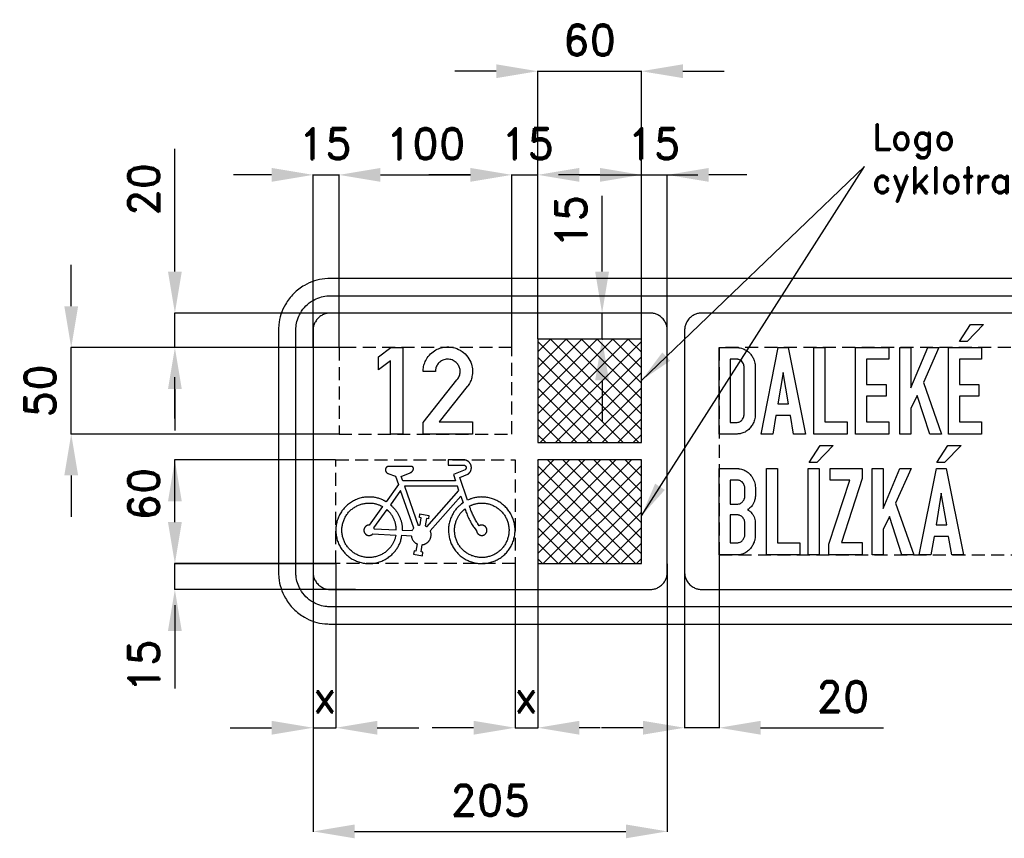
# Model space of a CAD drawing. Header units: millimetres. Extents: x 124 to 1188, y -20 to 923.
# Tile 1 of 3: x 124 to 694, y -20 to 454. Entities that reach past the tile are written whole.
import ezdxf

# ---------------------------------------------------------------- set-up
doc = ezdxf.new("R2010")
doc.units = ezdxf.units.MM
doc.header["$LTSCALE"] = 5
doc.linetypes.add('ČÁRKOVANÁX2', pattern=[1.5, 1, -0.5])
doc.layers.add('Kóty', color=2, linetype='Continuous')
doc.layers.add('Značka', color=7, linetype='Continuous')
doc.styles.get("Standard").update_dxf_attribs({"font": 'romand.shx', "height": 18})
doc.dimstyles.get("Standard").update_dxf_attribs({"dimtxt": 18, "dimasz": 24, "dimexe": 0.18, "dimexo": 0.0625, "dimgap": 9, "dimtad": 1, "dimdec": 0, "dimzin": 0, "dimdsep": 46, "dimtxsty": 'Standard', "dimcen": 0.09, "dimadec": 0, "dimazin": 0, "dimtfac": 1, "dimtdec": 0, "dimtofl": 0, "dimtmove": 0, "dimatfit": 3, "dimfxl": 1, "dimtolj": 1, "dimtzin": 0, "dimarcsym": 0})

# ---------------------------------------------------------------- blocks, each defined once
blk = doc.blocks.new('*D5')
at = {"layer": 'Defpoints', "color": 0, "transparency": 16777216}
for p in [(408.58, 364.42), (308.58, 264.49), (408.58, 264.49)]:
    blk.add_point(p, dxfattribs=at)
at = {"layer": 'Kóty', "color": 0, "lineweight": -2, "transparency": 16777216}
for p, q in [((308.58, 264.55), (308.58, 364.6)), ((332.58, 364.42), (384.58, 364.42)), ((408.58, 264.55), (408.58, 364.6))]:
    blk.add_line(p, q, dxfattribs=at)
at = {"layer": 'Kóty', "color": 0, "transparency": 16777216}
for points in [[(332.58, 368.42), (332.58, 360.42), (308.58, 364.42)], [(384.58, 368.42), (384.58, 360.42), (408.58, 364.42)]]:
    blk.add_solid(points, dxfattribs=at)
at = {"layer": 'Kóty', "color": 0, "transparency": 16777216, "insert": (358.58, 382.42), "char_height": 18, "attachment_point": 5}
blk.add_mtext('\\A1;100', dxfattribs=at)
blk = doc.blocks.new('*D6')
at = {"layer": 'Defpoints', "color": 0, "transparency": 16777216}
for p in [(483.58, 424.42), (423.58, 269.42), (483.58, 265.65)]:
    blk.add_point(p, dxfattribs=at)
at = {"layer": 'Kóty', "color": 0, "lineweight": -2, "transparency": 16777216}
for p, q in [((399.58, 424.42), (375.58, 424.42)), ((423.58, 269.49), (423.58, 424.6)), ((483.58, 265.71), (483.58, 424.6)), ((507.58, 424.42), (531.58, 424.42))]:
    blk.add_line(p, q, dxfattribs=at)
at = {"layer": 'Kóty', "color": 0, "transparency": 16777216}
for points in [[(399.58, 428.42), (399.58, 420.42), (423.58, 424.42)], [(507.58, 428.42), (507.58, 420.42), (483.58, 424.42)]]:
    blk.add_solid(points, dxfattribs=at)
at = {"layer": 'Kóty', "color": 0, "transparency": 16777216, "insert": (453.58, 442.42), "char_height": 18, "attachment_point": 5}
blk.add_mtext('\\A1;60', dxfattribs=at)
blk = doc.blocks.new('*D7')
at = {"layer": 'Defpoints', "color": 0, "transparency": 16777216}
for p in [(153.58, 264.42), (308.58, 264.42), (308.58, 214.42)]:
    blk.add_point(p, dxfattribs=at)
at = {"layer": 'Kóty', "color": 0, "lineweight": -2, "transparency": 16777216}
for p, q in [((153.58, 288.42), (153.58, 312.42)), ((308.51, 264.42), (153.4, 264.42)), ((308.51, 214.42), (153.4, 214.42)), ((153.58, 190.42), (153.58, 166.42))]:
    blk.add_line(p, q, dxfattribs=at)
at = {"layer": 'Kóty', "color": 0, "transparency": 16777216}
for points in [[(149.58, 288.42), (157.58, 288.42), (153.58, 264.42)], [(149.58, 190.42), (157.58, 190.42), (153.58, 214.42)]]:
    blk.add_solid(points, dxfattribs=at)
at = {"layer": 'Kóty', "color": 0, "transparency": 16777216, "insert": (135.58, 239.42), "char_height": 18, "attachment_point": 5, "rotation": 90}
blk.add_mtext('\\A1;50', dxfattribs=at)
blk = doc.blocks.new('*D8')
at = {"layer": 'Defpoints', "color": 0, "transparency": 16777216}
for p in [(213.58, 284.42), (315.41, 284.42), (315.41, 264.42)]:
    blk.add_point(p, dxfattribs=at)
at = {"layer": 'Kóty', "color": 0, "lineweight": -2, "transparency": 16777216}
for p, q in [((213.58, 308.42), (213.58, 379.57)), ((315.35, 284.42), (213.4, 284.42)), ((315.35, 264.42), (213.4, 264.42)), ((213.58, 240.42), (213.58, 216.42))]:
    blk.add_line(p, q, dxfattribs=at)
at = {"layer": 'Kóty', "color": 0, "transparency": 16777216}
for points in [[(209.58, 308.42), (217.58, 308.42), (213.58, 284.42)], [(209.58, 240.42), (217.58, 240.42), (213.58, 264.42)]]:
    blk.add_solid(points, dxfattribs=at)
at = {"layer": 'Kóty', "color": 0, "transparency": 16777216, "insert": (195.58, 356), "char_height": 18, "attachment_point": 5, "rotation": 90}
blk.add_mtext('\\A1;20', dxfattribs=at)
blk = doc.blocks.new('*D9')
at = {"layer": 'Defpoints', "color": 0, "transparency": 16777216}
for p in [(293.58, 139.36), (498.58, 139.36), (498.58, -15.58)]:
    blk.add_point(p, dxfattribs=at)
at = {"layer": 'Kóty', "color": 0, "lineweight": -2, "transparency": 16777216}
for p, q in [((293.58, 139.3), (293.58, -15.76)), ((498.58, 139.3), (498.58, -15.76)), ((317.58, -15.58), (474.58, -15.58))]:
    blk.add_line(p, q, dxfattribs=at)
at = {"layer": 'Kóty', "color": 0, "transparency": 16777216}
for points in [[(317.58, -11.58), (317.58, -19.58), (293.58, -15.58)], [(474.58, -11.58), (474.58, -19.58), (498.58, -15.58)]]:
    blk.add_solid(points, dxfattribs=at)
at = {"layer": 'Kóty', "color": 0, "transparency": 16777216, "insert": (396.08, 2.42), "char_height": 18, "attachment_point": 5}
blk.add_mtext('\\A1;205', dxfattribs=at)

msp = doc.modelspace()

# ---------------------------------------------------------------- hatches: boundary and pattern name
at = {"layer": 'Značka'}
h = msp.add_hatch(dxfattribs=at)
h.set_pattern_fill('ANSI37', color=2, scale=2)
h.paths.add_polyline_path([(483.58, 269.42), (423.58, 269.42), (423.58, 209.42), (483.58, 209.42)])
h = msp.add_hatch(dxfattribs=at)
h.set_pattern_fill('ANSI37', color=2, scale=2)
h.paths.add_polyline_path([(483.58, 199.42), (423.58, 199.42), (423.58, 139.42), (483.58, 139.42)])

# ---------------------------------------------------------------- linework, layer by layer
at = {"layer": 'Kóty'}
for p, q in [((269.58, 364.42), (247.6, 364.42)), ((293.58, 264.49), (293.58, 364.6)), ((308.58, 264.49), (308.58, 364.6)), ((332.58, 364.42), (356.58, 364.42)), ((384.58, 364.42), (360.58, 364.42)), ((408.58, 264.61), (408.58, 364.6)), ((423.58, 269.49), (423.58, 364.6)), ((459.58, 364.42), (435.58, 364.42)), ((447.58, 364.42), (516.15, 364.42)), ((483.58, 269.49), (483.58, 364.6)), ((498.58, 266.11), (498.58, 364.6)), ((544.56, 364.42), (522.58, 364.42)), ((460.82, 308.42), (460.82, 352.21)), ((460.89, 284.42), (461, 284.42)), ((460.89, 269.42), (461, 269.42)), ((213.58, 223.42), (213.58, 247.42)), ((460.82, 245.42), (460.82, 221.42)), ((306.63, 199.42), (213.4, 199.42)), ((213.58, 163.42), (213.58, 199.42)), ((508.58, 147.4), (508.58, 44.24)), ((528.58, 144.36), (528.58, 44.24)), ((308.77, 139.42), (213.4, 139.42)), ((306.63, 139.36), (213.4, 139.36)), ((293.58, 139.36), (293.58, 44.24)), ((306.7, 139.36), (306.7, 44.24)), ((410.46, 139.36), (410.46, 44.24)), ((423.58, 139.36), (423.58, 44.24)), ((318.03, 124.42), (213.4, 124.42)), ((213.58, 115.36), (213.58, 91.36)), ((213.58, 100.42), (213.58, 67.13)), ((245.58, 44.42), (269.58, 44.42)), ((330.7, 44.42), (354.7, 44.42)), ((386.46, 44.42), (362.46, 44.42)), ((459.65, 44.42), (447.58, 44.42)), ((484.58, 44.42), (460.58, 44.42)), ((552.58, 44.42), (623.72, 44.42))]:
    msp.add_line(p, q, dxfattribs=at)
for points in [[(423.58, 424.42), (483.58, 424.42)], [(483.58, 167.01), (612.61, 369.26), (483.58, 245.41)], [(293.58, 364.42), (308.58, 364.42)], [(408.58, 364.42), (423.58, 364.42)], [(213.58, 264.42), (213.58, 284.42)], [(460.82, 269.42), (460.82, 284.42)], [(153.58, 214.42), (153.58, 264.42)], [(213.58, 124.42), (213.58, 139.42)], [(293.58, 44.42), (306.7, 44.42)], [(410.46, 44.42), (423.58, 44.42)], [(528.58, 44.42), (508.58, 44.42)]]:
    msp.add_lwpolyline(points, dxfattribs=at)
for points in [[(269.58, 368.42), (269.58, 360.42), (293.58, 364.42)], [(332.58, 368.42), (332.58, 360.42), (308.58, 364.42)], [(384.58, 368.42), (384.58, 360.42), (408.58, 364.42)], [(447.58, 368.42), (447.58, 360.42), (423.58, 364.42)], [(459.58, 368.42), (459.58, 360.42), (483.58, 364.42)], [(522.58, 368.42), (522.58, 360.42), (498.58, 364.42)], [(456.82, 308.42), (464.82, 308.42), (460.82, 284.42)], [(456.82, 245.42), (464.82, 245.42), (460.82, 269.42)], [(495.7, 261.66), (500.31, 256.85), (483.58, 245.41)], [(209.58, 175.42), (217.58, 175.42), (213.58, 199.42)], [(491.52, 185.67), (497.14, 182.08), (483.58, 167.01)], [(209.58, 163.42), (217.58, 163.42), (213.58, 139.42)], [(209.58, 100.42), (217.58, 100.42), (213.58, 124.42)], [(269.58, 48.42), (269.58, 40.42), (293.58, 44.42)], [(330.7, 48.42), (330.7, 40.42), (306.7, 44.42)], [(386.46, 48.42), (386.46, 40.42), (410.46, 44.42)], [(447.58, 48.42), (447.58, 40.42), (423.58, 44.42)], [(484.58, 48.42), (484.58, 40.42), (508.58, 44.42)], [(552.58, 48.42), (552.58, 40.42), (528.58, 44.42)]]:
    msp.add_solid(points, dxfattribs=at)
at = {"layer": 'Značka', "color": 3}
for points in [[(964.51, 304.42), (303.58, 304.42), (302.01, 304.36), (300.44, 304.26, 0.055713), (294.31, 303, 0.056164), (288.58, 300.41, 0.06969), (282.33, 295.68, 0.068357), (277.6, 289.42, 0.056429), (274.96, 283.69, 0.061122), (273.74, 277.56, 0.012202), (273.63, 275.99, 0.004069), (273.58, 274.42), (273.58, 134.42, 0.003577), (273.64, 132.86, 0.010727), (273.74, 131.29, 0.055715), (275, 125.16, 0.056166), (277.6, 119.42, 0.06969), (282.32, 113.18, 0.068355), (288.58, 108.44, 0.056428), (294.31, 105.81, 0.061122), (300.44, 104.59, 0.012202), (302.01, 104.48, 0.004069), (303.58, 104.42), (964.51, 104.42, 0.002012)], [(970.55, 114.42), (303.58, 114.42, -0.003576), (302.53, 114.46, -0.010727), (301.49, 114.53, -0.055715), (297.4, 115.37, -0.056166), (293.58, 117.1, -0.06969), (289.41, 120.25, -0.068355), (286.26, 124.42, -0.056428), (284.5, 128.25, -0.061122), (283.69, 132.33, -0.012201), (283.61, 133.38, -0.004068), (283.58, 134.42), (283.58, 274.42, -0.003575), (283.62, 275.47, -0.010726), (283.69, 276.52, -0.055715), (284.53, 280.6, -0.056166), (286.26, 284.42, -0.069691), (289.41, 288.59, -0.068357), (293.58, 291.75, -0.056428), (297.4, 293.5, -0.061118), (301.49, 294.31), (302.53, 294.39), (303.58, 294.42), (970.55, 294.42)], [(303.58, 124.42), (488.58, 124.42, 0.003576), (489.1, 124.44, 0.010723), (489.62, 124.48, 0.055714), (491.67, 124.9, 0.056168), (493.58, 125.76, 0.069695), (495.66, 127.34, 0.068359), (497.24, 129.42, 0.056428), (498.11, 131.34, 0.061122), (498.52, 133.38), (498.56, 133.9), (498.58, 134.42), (498.58, 274.42), (498.56, 274.95), (498.52, 275.47, 0.055712), (498.1, 277.51, 0.056165), (497.24, 279.42, 0.069698), (495.66, 281.51, 0.068362), (493.58, 283.08, 0.056432), (491.67, 283.96, 0.061123), (489.62, 284.37, 0.012223), (489.1, 284.41), (488.58, 284.42), (303.58, 284.42), (303.05, 284.4), (302.53, 284.37, 0.055712), (300.49, 283.95, 0.056162), (298.58, 283.08, 0.069684), (296.5, 281.51, 0.068359), (294.92, 279.42, 0.056426), (294.04, 277.51, 0.061123), (293.63, 275.47, 0.012198), (293.6, 274.95, 0.004072), (293.58, 274.42), (293.58, 134.42), (293.6, 133.9, 0.010724), (293.63, 133.38, 0.055714), (294.05, 131.34, 0.056165), (294.92, 129.42, 0.06969), (296.49, 127.34, 0.068356), (298.58, 125.76, 0.056428), (300.49, 124.89, 0.061122), (302.53, 124.48, 0.012199), (303.05, 124.44), (303.58, 124.42)], [(985.58, 284.42), (518.58, 284.42), (518.05, 284.4, 0.010738), (517.53, 284.37, 0.055712), (515.49, 283.95, 0.056162), (513.58, 283.08, 0.069682), (511.5, 281.51, 0.068358), (509.92, 279.42, 0.056419), (509.04, 277.51, 0.06113), (508.63, 275.47), (508.6, 274.95), (508.58, 274.42), (508.58, 134.42), (508.6, 133.9), (508.63, 133.38, 0.05572), (509.05, 131.34, 0.056169), (509.92, 129.42, 0.069694), (511.49, 127.34, 0.068356), (513.58, 125.76, 0.056428), (515.49, 124.89, 0.061123), (517.53, 124.48, 0.012202), (518.05, 124.44), (518.58, 124.42)], [(357.25, 214.42), (357.25, 221.11), (376.81, 245.72), (377.09, 246.08, 0.012146), (377.37, 246.46, 0.082992), (378.43, 248.68, 0.094405), (378.66, 251.13, 0.092133), (378.14, 253.35, 0.084035), (376.88, 255.28, 0.098133), (374.67, 257, 0.106056), (371.98, 257.72, 0.10617), (369.25, 257.38, 0.09995), (366.85, 255.97, 0.083719), (365.35, 254.23, 0.09165), (364.55, 252.14, 0.026135), (364.43, 251.37, 0.008672), (364.36, 250.59), (357.25, 250.59, -0.003383), (357.27, 251.26, -0.010138), (357.3, 251.93, -0.059421), (357.89, 254.94, -0.058237), (359.18, 257.74, -0.072154), (361.55, 260.82, -0.072223), (364.7, 263.09, -0.06148), (367.72, 264.33, -0.05994), (370.95, 264.81, -0.083065), (375.57, 264.27, -0.087045), (379.76, 262.23, -0.087767), (383.12, 259, -0.087797), (385.18, 254.83, -0.068483), (385.81, 251.27, -0.062419), (385.51, 247.66, -0.050687), (384.72, 244.98, -0.06184), (383.38, 242.56, -0.008358), (383.11, 242.19), (382.84, 241.84), (366.59, 221.56), (385.79, 221.56), (385.79, 214.42), (357.25, 214.42)], [(528.58, 214.42), (528.58, 264.43), (539.44, 264.43), (539.72, 264.41), (540, 264.38, -0.045293), (541.61, 264.06, -0.04229), (543.14, 263.47, -0.055143), (545.05, 262.32, -0.055271), (546.65, 260.78, -0.052397), (547.92, 259, -0.04754), (548.8, 257, -0.032658), (549.22, 255.53, -0.034158), (549.44, 254.02), (549.45, 253.87), (549.46, 253.72), (549.46, 225.47), (549.45, 225.25), (549.44, 225.03, -0.033009), (549.24, 223.48, -0.034768), (548.82, 221.97, -0.058114), (547.75, 219.64, -0.058264), (546.16, 217.61, -0.063548), (544.12, 215.91, -0.075741), (541.72, 214.85, -0.030081), (540.7, 214.6, -0.02348), (539.66, 214.47, -0.004921), (539.33, 214.45), (538.99, 214.42), (528.58, 214.42)], [(535.02, 257.75), (535.02, 221.09), (538.74, 221.09), (538.87, 221.1, 0.00363), (539.01, 221.12, 0.046709), (540.03, 221.37, 0.070758), (540.97, 221.84, 0.08119), (541.83, 222.63, 0.056747), (542.46, 223.64, 0.043974), (542.82, 224.53, 0.054773), (543, 225.47), (543.01, 225.63), (543.02, 225.79), (543.02, 253.12), (543.02, 253.35), (543.01, 253.57, 0.069187), (542.79, 254.63, 0.058777), (542.31, 255.62, 0.073236), (541.43, 256.69, 0.089209), (540.27, 257.42, 0.043503), (539.68, 257.62, 0.041094), (539.07, 257.73), (538.92, 257.74), (538.77, 257.75), (535.02, 257.75)], [(337.09, 195.67), (337, 195.65), (336.9, 195.63), (336.88, 195.62), (336.87, 195.62), (336.79, 195.6), (336.72, 195.57), (336.63, 195.54), (336.55, 195.5), (336.46, 195.45), (336.38, 195.41), (336.3, 195.35), (336.22, 195.3), (336.13, 195.22), (336.04, 195.14, 0.018079), (335.95, 195.06, 0.016119), (335.88, 194.97, 0.015938), (335.8, 194.87, 0.017534), (335.74, 194.78, 0.016206), (335.68, 194.67, 0.011875), (335.62, 194.57, 0.011956), (335.57, 194.46, 0.016426), (335.53, 194.35, 0.017808), (335.49, 194.23, 0.016259), (335.46, 194.12, 0.016391), (335.44, 194, 0.018496), (335.43, 193.88, 0.017828), (335.42, 193.76), (335.42, 193.64, 0.019283), (335.43, 193.48, 0.023433), (335.46, 193.32, 0.023927), (335.5, 193.16), (335.55, 193.01), (335.62, 192.86), (335.7, 192.71), (335.78, 192.57), (335.88, 192.44), (335.96, 192.34), (336.05, 192.24), (336.14, 192.14), (336.24, 192.05), (336.34, 191.97), (336.44, 191.9), (336.53, 191.84), (336.62, 191.8), (336.65, 191.78), (336.67, 191.77), (336.79, 191.72), (336.91, 191.67), (341.33, 189.98), (343, 185.19), (335.83, 175.25), (335.78, 175.27), (335.73, 175.3), (335.54, 175.4), (335.35, 175.51), (335.11, 175.64), (334.87, 175.76), (334.63, 175.89), (334.38, 176.01), (334.14, 176.13), (333.89, 176.25, 0.01552), (332.9, 176.68, 0.016414), (331.87, 177.05, 0.01637), (330.83, 177.36, 0.01534), (329.77, 177.61, 0.015684), (328.69, 177.79, 0.017258), (327.61, 177.91, 0.015817), (326.51, 177.96, 0.011285), (325.42, 177.94, 0.01408), (324.06, 177.87, 0.019839), (322.7, 177.71, 0.021514), (321.37, 177.44, 0.019164), (320.06, 177.06, 0.019074), (318.77, 176.6, 0.021246), (317.53, 176.03, 0.019735), (316.34, 175.38, 0.01446), (315.19, 174.64, 0.01444), (314.08, 173.85, 0.01967), (313.03, 172.98, 0.021212), (312.04, 172.04, 0.019127), (311.14, 171.01, 0.019033), (310.3, 169.93, 0.020933), (309.56, 168.79, 0.019568), (308.9, 167.6, 0.014884), (308.33, 166.36, 0.014874), (307.82, 165.1, 0.01952), (307.4, 163.8, 0.020882), (307.08, 162.47, 0.019031), (306.86, 161.13, 0.019026), (306.74, 159.77, 0.020853), (306.72, 158.41, 0.019543), (306.8, 157.05, 0.015036), (306.98, 155.69, 0.015038), (307.23, 154.35, 0.019551), (307.57, 153.03, 0.020847), (308.01, 151.74, 0.018981), (308.55, 150.49, 0.018977), (309.18, 149.28, 0.020829), (309.89, 148.12, 0.019543), (310.69, 147.02, 0.015049), (311.57, 145.97, 0.015048), (312.5, 144.97, 0.019541), (313.5, 144.04, 0.020847), (314.56, 143.19, 0.019027), (315.68, 142.42, 0.019035), (316.86, 141.73, 0.020854), (318.09, 141.14, 0.019538), (319.36, 140.64, 0.015031), (320.66, 140.23, 0.015027), (321.98, 139.88, 0.019528), (323.32, 139.63, 0.020833), (324.67, 139.48, 0.01901), (326.04, 139.44, 0.019014), (327.4, 139.49, 0.020883), (328.75, 139.65, 0.019608), (330.09, 139.91, 0.015121), (331.41, 140.26, 0.015112), (332.71, 140.68, 0.019597), (333.97, 141.18, 0.020837), (335.19, 141.78, 0.018886), (336.36, 142.48, 0.018858), (337.49, 143.25, 0.020666), (338.54, 144.11, 0.019124), (339.54, 145.05, 0.014174), (340.47, 146.05, 0.011497), (341.18, 146.89, 0.015639), (341.84, 147.76, 0.017072), (342.45, 148.67, 0.01586), (343, 149.62, 0.016323), (343.49, 150.59, 0.018793), (343.91, 151.59, 0.017364), (344.26, 152.62, 0.012033), (344.55, 153.67), (344.61, 153.93), (344.68, 154.2), (344.73, 154.41), (344.77, 154.62), (344.78, 154.67), (344.79, 154.73), (345, 155.8), (350.41, 155.53), (350.45, 155.23), (350.5, 154.93), (350.51, 154.87), (350.53, 154.81), (350.58, 154.58), (350.65, 154.34), (350.74, 154.06), (350.86, 153.78), (350.99, 153.5), (351.13, 153.24), (351.29, 152.98), (351.46, 152.73), (351.64, 152.48), (351.83, 152.25), (352.04, 152.02), (352.26, 151.81), (352.49, 151.61), (352.73, 151.43), (352.92, 151.29), (353.13, 151.17), (353.18, 151.14), (353.24, 151.11), (353.5, 150.97), (353.77, 150.83), (353.09, 146.61), (351.98, 146.79), (351.67, 144.82), (356.85, 143.99), (357.17, 145.96), (356.06, 146.14), (356.73, 150.36), (357, 150.39), (357.27, 150.44), (357.32, 150.45), (357.38, 150.46, 0.010787), (357.59, 150.51, 0.010844), (357.8, 150.57, 0.013348), (358.05, 150.65, 0.012856), (358.31, 150.75, 0.013271), (358.56, 150.85, 0.014415), (358.8, 150.98, 0.013117), (359.04, 151.11, 0.009357), (359.27, 151.25, 0.011725), (359.55, 151.45, 0.016496), (359.82, 151.65, 0.01793), (360.07, 151.87, 0.016034), (360.31, 152.11, 0.015971), (360.54, 152.37, 0.017823), (360.75, 152.64, 0.016523), (360.94, 152.92, 0.012014), (361.11, 153.21), (361.28, 153.5, 0.016415), (361.42, 153.81, 0.017683), (361.55, 154.12, 0.015893), (361.65, 154.45, 0.015769), (361.74, 154.78, 0.017293), (361.8, 155.11), (361.85, 155.45), (361.87, 155.78), (361.88, 156.06), (361.88, 156.33), (361.87, 156.6), (361.84, 156.87), (361.79, 157.14), (361.74, 157.4), (361.68, 157.61), (361.61, 157.82), (361.59, 157.87), (361.58, 157.92), (361.48, 158.18), (361.38, 158.43), (379.07, 178.41), (380.37, 174.6), (379.51, 173.96), (379.47, 173.93), (379.42, 173.9), (379.25, 173.77), (379.08, 173.64), (378.88, 173.47), (378.67, 173.3, 0.015305), (377.87, 172.59, 0.016151), (377.11, 171.84, 0.016096), (376.4, 171.04, 0.015105), (375.74, 170.2, 0.015439), (375.12, 169.32, 0.016972), (374.56, 168.4, 0.015526), (374.05, 167.45, 0.011073), (373.6, 166.48, 0.013824), (373.09, 165.24, 0.01951), (372.66, 163.97, 0.021149), (372.33, 162.67, 0.018814), (372.1, 161.35, 0.01873), (371.96, 160.01, 0.02088), (371.92, 158.68, 0.019409), (371.99, 157.34, 0.014238), (372.15, 156, 0.014219), (372.37, 154.68, 0.019348), (372.68, 153.38, 0.020847), (373.08, 152.1, 0.018778), (373.58, 150.86, 0.018686), (374.17, 149.65, 0.020577), (374.85, 148.5, 0.01925), (375.61, 147.39, 0.014657), (376.45, 146.34, 0.014638), (377.33, 145.34, 0.019186), (378.29, 144.4, 0.020523), (379.3, 143.53, 0.018697), (380.39, 142.74, 0.018688), (381.52, 142.02, 0.020505), (382.71, 141.4, 0.01922), (383.94, 140.87, 0.01476), (385.2, 140.42, 0.014758), (386.49, 140.03, 0.019212), (387.79, 139.73, 0.020505), (389.12, 139.53, 0.018694), (390.45, 139.44, 0.018695), (391.8, 139.43, 0.020496), (393.13, 139.53, 0.019206), (394.46, 139.72, 0.014772), (395.77, 140.01, 0.014773), (397.06, 140.36, 0.019206), (398.33, 140.8, 0.020495), (399.56, 141.33, 0.018695), (400.74, 141.96, 0.018693), (401.89, 142.66, 0.020496), (402.97, 143.45, 0.019211), (403.99, 144.31, 0.014796), (404.95, 145.25, 0.014791), (405.87, 146.23, 0.0192), (406.71, 147.27, 0.020491), (407.47, 148.37, 0.018672), (408.15, 149.53, 0.018682), (408.75, 150.73, 0.020493), (409.25, 151.97, 0.019206), (409.66, 153.25, 0.014791), (409.98, 154.55, 0.014799), (410.24, 155.86, 0.019224), (410.4, 157.19, 0.020484), (410.47, 158.53, 0.018674), (410.43, 159.87, 0.018692), (410.31, 161.21, 0.02049), (410.08, 162.53, 0.01921), (409.75, 163.83, 0.014792), (409.34, 165.1, 0.014786), (408.86, 166.36, 0.019208), (408.3, 167.57, 0.020493), (407.65, 168.74, 0.018705), (406.91, 169.86, 0.018716), (406.09, 170.93, 0.020527), (405.2, 171.93, 0.019268), (404.24, 172.86, 0.014867), (403.21, 173.72, 0.014844), (402.15, 174.53, 0.019259), (401.03, 175.26, 0.020477), (399.86, 175.91, 0.018558), (398.64, 176.47, 0.018515), (397.38, 176.95, 0.020296), (396.1, 177.32, 0.018806), (394.79, 177.61, 0.013978), (393.46, 177.8, 0.011322), (392.39, 177.92, 0.015371), (391.31, 177.97, 0.016775), (390.23, 177.96, 0.015568), (389.16, 177.88, 0.016002), (388.1, 177.74, 0.018406), (387.05, 177.53, 0.017093), (386.02, 177.25, 0.01208), (385.01, 176.91, 0.002706), (384.76, 176.82, 0.003255), (384.5, 176.73, 0.002851), (384.31, 176.65, 0.003049), (384.11, 176.57), (384.06, 176.55), (384.01, 176.53), (383.02, 176.11), (378.53, 189.29), (383.06, 191.15), (383.24, 191.27), (383.42, 191.4), (383.46, 191.43), (383.49, 191.45, 0.011212), (383.63, 191.56, 0.011229), (383.76, 191.68, 0.013864), (383.92, 191.84, 0.013402), (384.07, 192, 0.0138), (384.21, 192.17, 0.014978), (384.34, 192.35, 0.013617), (384.46, 192.53), (384.58, 192.72, 0.012161), (384.71, 192.97, 0.017151), (384.83, 193.22, 0.018676), (384.93, 193.47, 0.016703), (385.01, 193.74, 0.016632), (385.08, 194.01, 0.018454), (385.13, 194.28, 0.017086), (385.16, 194.55), (385.17, 194.83), (385.17, 195.11, 0.017023), (385.16, 195.38, 0.018414), (385.12, 195.66, 0.016658), (385.07, 195.93), (385, 196.2, 0.018277), (384.92, 196.46, 0.016995), (384.82, 196.72), (384.7, 196.97), (384.57, 197.21, 0.0169), (384.43, 197.45, 0.018149), (384.27, 197.67, 0.016472), (384.09, 197.89, 0.016417), (383.91, 198.09, 0.017891), (383.71, 198.29, 0.016554), (383.5, 198.46), (383.27, 198.63), (383.09, 198.76), (382.9, 198.87), (382.71, 198.98), (382.51, 199.08), (382.3, 199.16, 0.016302), (382.1, 199.24, 0.015127), (381.88, 199.3), (381.67, 199.35), (381.62, 199.36), (381.56, 199.37), (381.52, 199.38), (381.48, 199.39), (381.46, 199.39), (381.45, 199.39), (381.23, 199.42), (371.71, 199.42), (371.71, 196.43), (380.81, 196.43), (380.89, 196.42), (380.96, 196.41), (380.97, 196.4), (380.98, 196.4), (381.04, 196.39), (381.1, 196.37), (381.16, 196.35), (381.23, 196.32), (381.3, 196.3), (381.36, 196.26), (381.42, 196.23), (381.48, 196.19), (381.56, 196.14), (381.63, 196.08), (381.69, 196.02), (381.76, 195.96), (381.82, 195.89), (381.87, 195.82), (381.92, 195.75), (381.96, 195.67), (382, 195.59), (382.04, 195.51), (382.07, 195.42), (382.1, 195.34), (382.12, 195.25), (382.13, 195.16), (382.14, 195.07), (382.14, 194.98), (382.14, 194.89), (382.14, 194.8), (382.13, 194.72), (382.11, 194.63), (382.09, 194.54), (382.06, 194.46), (382.02, 194.37), (381.99, 194.29), (381.95, 194.23), (381.92, 194.17), (381.88, 194.11), (381.83, 194.05), (381.79, 193.99), (381.74, 193.94), (381.7, 193.9), (381.66, 193.86), (381.65, 193.85), (381.63, 193.84), (381.58, 193.8), (381.52, 193.76), (374.78, 191), (376.04, 187.31), (345.44, 187.31), (344.55, 189.85), (349.85, 192.05), (349.97, 192.1), (350.09, 192.16), (350.12, 192.17), (350.14, 192.19), (350.24, 192.24), (350.33, 192.3, 0.012641), (350.44, 192.37, 0.011653), (350.55, 192.45, 0.011544), (350.66, 192.54, 0.012049), (350.76, 192.63, 0.010547), (350.86, 192.73, 0.007195), (350.96, 192.82, 0.009401), (351.07, 192.95, 0.014556), (351.18, 193.08, 0.017064), (351.28, 193.22, 0.016932), (351.37, 193.37, 0.018823), (351.46, 193.52, 0.023077), (351.53, 193.67, 0.021866), (351.58, 193.84, 0.015007), (351.63, 194), (351.65, 194.09), (351.66, 194.18), (351.67, 194.28), (351.68, 194.37), (351.68, 194.46), (351.67, 194.55), (351.66, 194.64), (351.64, 194.73), (351.61, 194.82), (351.58, 194.91), (351.54, 194.99), (351.49, 195.07), (351.44, 195.15), (351.38, 195.22), (351.31, 195.29), (351.25, 195.36), (351.19, 195.41), (351.13, 195.45), (351.07, 195.49), (351, 195.53), (350.94, 195.57), (350.87, 195.59), (350.8, 195.62), (350.73, 195.64), (350.71, 195.64), (350.69, 195.65), (350.67, 195.65), (350.66, 195.66), (350.64, 195.66), (350.62, 195.66), (350.6, 195.67), (350.58, 195.67), (337.09, 195.67)], [(528.58, 144.42), (528.58, 194.42), (539.58, 194.42), (539.79, 194.4), (539.99, 194.37, -0.028604), (541.44, 194.09, -0.038185), (542.85, 193.62, -0.080202), (545.39, 192.09, -0.068251), (547.42, 189.83, -0.075643), (549.02, 186.8, -0.091089), (549.53, 183.49), (549.53, 183.37), (549.53, 183.25), (549.53, 178.3), (549.52, 178.18), (549.51, 178.06), (549.36, 177.02, -0.02689), (549.12, 175.98, -0.051159), (548.52, 174.41, -0.049761), (547.62, 172.99, -0.036395), (546.85, 172.1, -0.039693), (545.96, 171.34), (545.49, 171.01), (545.01, 170.71), (545.49, 170.39), (545.95, 170.06, -0.04321), (547.09, 169.05, -0.045918), (548.02, 167.85, -0.05003), (548.79, 166.42, -0.050285), (549.26, 164.87), (549.39, 164.16), (549.46, 163.45), (549.48, 163.28), (549.49, 163.12), (549.49, 155.6), (549.48, 155.41), (549.47, 155.23, -0.031573), (549.24, 153.47, -0.038636), (548.76, 151.76, -0.05471), (547.77, 149.64, -0.053646), (546.35, 147.77, -0.057404), (544.53, 146.17, -0.063903), (542.39, 145.04, -0.037954), (541.13, 144.65, -0.040527), (539.83, 144.46, -0.007125), (539.54, 144.44), (539.24, 144.42), (528.58, 144.42)], [(535.03, 187.67), (535.03, 173.84), (539.17, 173.84, 0.001748), (539.33, 173.85), (539.49, 173.87, 0.051444), (540.47, 174.08, 0.073481), (541.37, 174.53, 0.06834), (542.07, 175.14, 0.045366), (542.62, 175.89, 0.02965), (542.97, 176.51, 0.034435), (543.22, 177.16), (543.37, 177.7), (543.45, 178.25), (543.47, 178.38), (543.48, 178.5), (543.48, 182.97), (543.46, 183.11), (543.45, 183.25, 0.037823), (543.26, 184.29, 0.055114), (542.88, 185.27, 0.069047), (542.24, 186.24, 0.067815), (541.35, 187.01, 0.05854), (540.56, 187.44, 0.075502), (539.69, 187.65), (539.47, 187.66), (539.25, 187.67), (535.03, 187.67)], [(344.21, 181.73), (338.28, 173.52), (338.9, 172.96), (338.94, 172.93), (338.97, 172.9), (339.09, 172.79), (339.21, 172.67), (339.37, 172.53), (339.52, 172.39, -0.012195), (340.11, 171.79, -0.012794), (340.67, 171.16, -0.012674), (341.2, 170.52, -0.011827), (341.7, 169.84, -0.012016), (342.17, 169.14, -0.013153), (342.61, 168.42, -0.011818), (343.01, 167.68, -0.008003), (343.38, 166.92, -0.008089), (343.74, 166.16, -0.012056), (344.06, 165.38, -0.013615), (344.34, 164.58, -0.012843), (344.58, 163.77, -0.012686), (344.79, 162.96, -0.013303), (344.95, 162.13, -0.011302), (345.05, 161.47, -0.012111), (345.12, 160.8), (345.13, 160.63), (345.14, 160.47), (345.19, 159.63), (345.22, 158.79), (350.93, 158.5), (350.96, 158.58), (351, 158.65), (351.15, 158.94), (351.33, 159.22), (351.51, 159.49), (351.72, 159.75), (351.77, 159.81), (351.83, 159.88), (344.21, 181.73)], [(326.04, 161.7), (325.87, 161.69), (325.7, 161.68), (325.67, 161.68), (325.63, 161.68), (325.5, 161.66), (325.36, 161.63, 0.016028), (325.2, 161.6, 0.015428), (325.04, 161.55, 0.015942), (324.87, 161.49, 0.017323), (324.72, 161.42, 0.015811), (324.57, 161.34, 0.011334), (324.42, 161.26, 0.014156), (324.24, 161.14, 0.019914), (324.07, 161.01, 0.02154), (323.91, 160.87, 0.019153), (323.76, 160.72, 0.019077), (323.62, 160.56, 0.021277), (323.5, 160.38, 0.019828), (323.39, 160.2, 0.014539), (323.29, 160.01, 0.01452), (323.2, 159.82, 0.019741), (323.13, 159.62, 0.021245), (323.07, 159.41, 0.019116), (323.02, 159.21, 0.019019), (322.99, 158.99, 0.020961), (322.98, 158.78, 0.019657), (322.99, 158.57, 0.01505), (323, 158.36, 0.015041), (323.03, 158.15, 0.019566), (323.08, 157.94, 0.020904), (323.14, 157.73, 0.019065), (323.21, 157.53, 0.019052), (323.3, 157.34, 0.020967), (323.41, 157.15, 0.019601), (323.53, 156.98), (323.66, 156.81), (323.79, 156.65, 0.019539), (323.94, 156.49, 0.020969), (324.1, 156.35, 0.019191), (324.28, 156.23, 0.019212), (324.45, 156.11, 0.02098), (324.64, 156.01, 0.01963), (324.84, 155.93, 0.015099), (325.04, 155.85, 0.015102), (325.24, 155.79, 0.019616), (325.45, 155.74, 0.020894), (325.66, 155.71, 0.018943), (325.87, 155.7, 0.018885), (326.08, 155.7, 0.020666), (326.3, 155.71, 0.019171), (326.51, 155.74, 0.014341), (326.72, 155.79, 0.011568), (326.88, 155.83, 0.015552), (327.04, 155.89, 0.017139), (327.2, 155.95, 0.016356), (327.36, 156.02, 0.016212), (327.51, 156.11, 0.016959), (327.65, 156.2, 0.014362), (327.76, 156.28, 0.015425), (327.87, 156.36, 0.003013), (327.89, 156.38), (327.92, 156.41), (328.04, 156.52), (328.16, 156.64), (341.48, 155.97), (341.3, 155.11), (341.08, 154.25), (341.03, 154.08), (340.98, 153.91, -0.012781), (340.76, 153.24, -0.012832), (340.5, 152.59, -0.015821), (340.14, 151.78, -0.015282), (339.73, 151, -0.015772), (339.28, 150.24, -0.017142), (338.77, 149.51, -0.015627), (338.23, 148.81, -0.011165), (337.64, 148.14, -0.013948), (336.88, 147.34, -0.019663), (336.07, 146.59, -0.021333), (335.2, 145.91, -0.019021), (334.28, 145.29, -0.018941), (333.31, 144.74, -0.021075), (332.31, 144.27, -0.01956), (331.28, 143.88, -0.014319), (330.22, 143.55, -0.014302), (329.15, 143.28, -0.019512), (328.06, 143.09, -0.021041), (326.96, 142.97, -0.01897), (325.85, 142.94, -0.018868), (324.75, 142.99, -0.02075), (323.65, 143.12, -0.019412), (322.56, 143.34, -0.014783), (321.5, 143.63, -0.014768), (320.44, 143.97, -0.019361), (319.42, 144.38, -0.020701), (318.43, 144.87, -0.018855), (317.48, 145.44, -0.018845), (316.56, 146.07, -0.020692), (315.71, 146.76, -0.019386), (314.9, 147.52, -0.014881), (314.15, 148.33, -0.014879), (313.44, 149.18, -0.019369), (312.79, 150.08, -0.020691), (312.22, 151.02, -0.018892), (311.71, 152.01, -0.018888), (311.27, 153.03, -0.020677), (310.92, 154.07, -0.019359), (310.64, 155.14, -0.014871), (310.44, 156.23, -0.014868), (310.29, 157.33, -0.019366), (310.22, 158.43, -0.02069), (310.23, 159.54, -0.018884), (310.33, 160.64, -0.018884), (310.5, 161.73, -0.020674), (310.76, 162.81, -0.019374), (311.1, 163.86, -0.014918), (311.5, 164.89, -0.01492), (311.97, 165.9, -0.019369), (312.49, 166.87, -0.020656), (313.09, 167.8, -0.018839), (313.76, 168.68, -0.018844), (314.49, 169.51, -0.020706), (315.28, 170.29, -0.019442), (316.13, 171, -0.014998), (317.02, 171.65, -0.014981), (317.94, 172.26, -0.019436), (318.91, 172.8, -0.02066), (319.91, 173.26, -0.018716), (320.94, 173.65, -0.01869), (322, 173.97, -0.020475), (323.09, 174.2, -0.018954), (324.18, 174.36, -0.01409), (325.29, 174.44, -0.011421), (326.18, 174.47, -0.015507), (327.07, 174.45, -0.01692), (327.95, 174.37, -0.0157), (328.83, 174.24, -0.016131), (329.7, 174.06, -0.018545), (330.54, 173.82, -0.017245), (331.37, 173.53, -0.012248), (332.19, 173.18), (332.39, 173.09), (332.59, 173), (332.75, 172.92), (332.9, 172.84), (332.94, 172.82), (332.98, 172.8), (333.77, 172.4), (326.04, 161.7)], [(388.22, 158.39), (388.24, 158.22), (388.27, 158.05), (388.28, 158.02), (388.29, 157.99), (388.32, 157.86), (388.36, 157.73), (388.42, 157.57), (388.49, 157.41), (388.57, 157.26), (388.66, 157.11), (388.75, 156.97), (388.86, 156.84), (389, 156.67), (389.14, 156.52), (389.3, 156.38), (389.47, 156.25), (389.65, 156.13), (389.84, 156.03), (390.04, 155.95), (390.24, 155.87), (390.44, 155.81), (390.65, 155.76, 0.021294), (390.86, 155.73, 0.019178), (391.07, 155.71, 0.019047), (391.28, 155.71, 0.020971), (391.5, 155.73, 0.019617), (391.71, 155.76, 0.015009), (391.92, 155.8, 0.014987), (392.12, 155.86, 0.019593), (392.32, 155.93, 0.020935), (392.52, 156.02, 0.018984), (392.7, 156.12, 0.018971), (392.89, 156.23, 0.02095), (393.06, 156.36, 0.019639), (393.22, 156.5), (393.37, 156.65), (393.51, 156.81), (393.64, 156.97), (393.76, 157.15), (393.87, 157.34), (393.96, 157.53), (394.03, 157.73), (394.09, 157.93), (394.14, 158.14), (394.17, 158.35), (394.19, 158.56), (394.2, 158.78), (394.19, 158.99), (394.16, 159.2), (394.12, 159.41), (394.06, 159.61), (393.98, 159.81), (393.9, 160.01), (393.81, 160.2), (393.69, 160.38), (393.57, 160.56), (393.43, 160.72), (393.28, 160.87), (393.12, 161.01), (392.95, 161.14), (392.78, 161.26), (392.6, 161.37), (392.41, 161.46), (392.21, 161.54), (392, 161.61, 0.020714), (391.8, 161.66, 0.019171), (391.59, 161.69), (391.37, 161.71), (391.2, 161.72, 0.015525), (391.03, 161.71, 0.017126), (390.86, 161.7, 0.016346), (390.69, 161.68, 0.016213), (390.52, 161.65, 0.016957), (390.36, 161.6, 0.014406), (390.23, 161.56, 0.01541), (390.1, 161.51), (390.07, 161.49), (390.04, 161.48), (389.89, 161.41), (389.73, 161.33), (389.36, 161.85), (388.99, 162.38), (388.92, 162.48), (388.85, 162.59), (388.57, 163.01), (388.29, 163.44), (387.95, 163.99), (387.62, 164.54), (387.31, 165.09), (387, 165.66), (386.71, 166.23), (386.42, 166.8), (386.14, 167.38), (385.88, 167.96), (385.62, 168.55), (385.37, 169.14), (385.14, 169.73), (384.92, 170.33), (384.76, 170.82), (384.6, 171.31), (384.56, 171.43), (384.52, 171.55), (384.34, 172.16), (384.16, 172.78), (384.95, 173.13), (384.99, 173.15), (385.03, 173.17), (385.19, 173.24), (385.35, 173.31, -0.003021), (385.55, 173.39, -0.003489), (385.75, 173.47, -0.015268), (386.57, 173.76, -0.016066), (387.41, 174, -0.015988), (388.26, 174.19, -0.014995), (389.11, 174.32, -0.015323), (389.98, 174.42, -0.016867), (390.86, 174.45, -0.015445), (391.73, 174.44, -0.011022), (392.6, 174.38, -0.013743), (393.69, 174.25, -0.019374), (394.76, 174.06, -0.021011), (395.81, 173.78, -0.018721), (396.84, 173.43, -0.01864), (397.85, 173, -0.020764), (398.82, 172.5, -0.019276), (399.74, 171.93, -0.014125), (400.63, 171.3, -0.0141), (401.49, 170.62, -0.019222), (402.3, 169.89, -0.020714), (403.05, 169.11, -0.018644), (403.74, 168.26, -0.018575), (404.37, 167.37, -0.020448), (404.93, 166.44, -0.019131), (405.42, 165.47, -0.014592), (405.84, 164.46, -0.014573), (406.22, 163.44, -0.019083), (406.52, 162.39, -0.020389), (406.75, 161.33, -0.018551), (406.89, 160.25, -0.01853), (406.96, 159.16, -0.02035), (406.95, 158.07, -0.019089), (406.85, 156.98, -0.014691), (406.69, 155.91, -0.014692), (406.47, 154.84, -0.019096), (406.18, 153.79, -0.020377), (405.81, 152.76, -0.018572), (405.36, 151.77, -0.018545), (404.85, 150.81, -0.020337), (404.27, 149.89, -0.019088), (403.62, 149.01, -0.014684), (402.91, 148.18, -0.014692), (402.16, 147.39, -0.01908), (401.36, 146.65, -0.020358), (400.51, 145.97, -0.018565), (399.61, 145.36, -0.01856), (398.67, 144.81, -0.020359), (397.69, 144.33, -0.01909), (396.68, 143.93, -0.014698), (395.64, 143.6, -0.014693), (394.59, 143.32, -0.019082), (393.52, 143.11, -0.020352), (392.44, 142.98, -0.018576), (391.35, 142.93, -0.018568), (390.26, 142.96, -0.020352), (389.17, 143.07, -0.019079), (388.1, 143.25, -0.014675), (387.04, 143.51, -0.014677), (386, 143.83, -0.019085), (384.98, 144.21, -0.020368), (383.99, 144.67, -0.018575), (383.04, 145.2, -0.018572), (382.13, 145.79, -0.020353), (381.26, 146.46, -0.01909), (380.45, 147.18, -0.014719), (379.69, 147.96, -0.014715), (378.96, 148.78, -0.019082), (378.3, 149.64, -0.020335), (377.7, 150.55, -0.018544), (377.17, 151.5, -0.018556), (376.7, 152.48, -0.020387), (376.31, 153.5, -0.019162), (376, 154.55, -0.014777), (375.76, 155.61, -0.014775), (375.58, 156.68, -0.01915), (375.46, 157.76, -0.020352), (375.43, 158.85, -0.018433), (375.48, 159.94, -0.018398), (375.6, 161.02, -0.020154), (375.81, 162.09, -0.018672), (376.09, 163.14, -0.013909), (376.44, 164.18, -0.011289), (376.76, 165, -0.015289), (377.12, 165.79, -0.016644), (377.52, 166.57, -0.015445), (377.98, 167.32, -0.015851), (378.47, 168.04, -0.018223), (379.01, 168.72, -0.017007), (379.59, 169.36, -0.012227), (380.21, 169.97), (380.37, 170.12), (380.53, 170.26), (380.66, 170.38), (380.79, 170.5), (380.82, 170.52), (380.85, 170.55), (381.52, 171.11), (381.74, 170.42), (381.97, 169.74), (382.01, 169.6), (382.06, 169.46), (382.26, 168.92), (382.46, 168.38), (382.73, 167.71), (383.01, 167.04), (383.3, 166.38), (383.61, 165.72), (383.93, 165.08), (384.26, 164.43), (384.6, 163.79), (384.95, 163.16), (385.32, 162.53), (385.69, 161.92), (386.08, 161.31), (386.49, 160.71), (386.82, 160.23), (387.16, 159.77), (387.25, 159.65), (387.33, 159.54), (387.77, 158.96), (388.22, 158.39)], [(328.61, 160.14), (328.63, 160.11), (328.64, 160.09), (328.69, 159.98), (328.74, 159.88), (328.78, 159.77), (328.82, 159.66), (328.83, 159.64), (328.84, 159.61), (341.72, 158.96), (341.69, 159.63), (341.64, 160.29), (341.63, 160.43), (341.62, 160.56, 0.009703), (341.55, 161.09, 0.009747), (341.47, 161.61, 0.012016), (341.33, 162.26, 0.011556), (341.17, 162.91, 0.011845), (340.98, 163.55, 0.012779), (340.75, 164.18, 0.011406), (340.5, 164.8, 0.007689), (340.23, 165.41, 0.007788), (339.94, 166.01, 0.011661), (339.63, 166.6, 0.013204), (339.29, 167.18, 0.01246), (338.92, 167.74, 0.012335), (338.53, 168.28, 0.012891), (338.11, 168.79, 0.010933), (337.76, 169.19, 0.011726), (337.39, 169.58), (337.29, 169.67), (337.2, 169.76), (336.71, 170.22), (336.22, 170.67), (328.61, 160.14)], [(535.03, 167.56), (535.03, 151.51), (539.1, 151.51), (539.23, 151.52), (539.36, 151.52, 0.058467), (540.24, 151.68, 0.062413), (541.06, 152.05, 0.063739), (541.83, 152.62, 0.04999), (542.45, 153.36, 0.039199), (542.9, 154.08, 0.038879), (543.22, 154.87), (543.36, 155.35), (543.45, 155.85), (543.46, 156.01), (543.47, 156.17), (543.47, 162.66), (543.47, 162.93), (543.45, 163.19, 0.044645), (543.3, 164.06, 0.042241), (543, 164.89, 0.055973), (542.46, 165.85, 0.072134), (541.7, 166.63, 0.042519), (541.16, 167, 0.02875), (540.57, 167.29, 0.025736), (540.16, 167.45, 0.049249), (539.74, 167.54, 0.022354), (539.53, 167.56), (539.31, 167.56), (535.03, 167.56)]]:
    msp.add_lwpolyline(points, format="xyb", dxfattribs=at)
for points in [[(673.98, 277.82), (681.57, 277.82), (672.05, 268), (667.59, 268), (673.98, 277.82)], [(338.46, 214.42), (338.46, 256.83), (331.36, 251.49), (331.36, 259.09), (338.53, 264.43), (345.58, 264.43), (345.58, 214.42), (338.46, 214.42)], [(552.84, 214.42), (562.82, 264.43), (568.45, 264.43), (578.52, 214.42), (571.67, 214.42), (569.81, 225.13), (561.43, 225.13), (559.62, 214.42), (552.84, 214.42)], [(583.39, 214.42), (583.39, 264.42), (589.82, 264.42), (589.82, 221.51), (602.68, 221.51), (602.68, 214.42), (583.39, 214.42)], [(607.56, 214.42), (607.56, 264.42), (626.81, 264.42), (626.81, 257.8), (613.95, 257.8), (613.95, 243.03), (625.22, 243.03), (625.22, 236.34), (613.95, 236.34), (613.95, 221.55), (626.81, 221.55), (626.81, 214.42), (607.56, 214.42)], [(633.19, 214.43), (633.19, 264.42), (639.61, 264.42), (639.61, 241.25), (649.31, 264.42), (655.78, 264.42), (646.85, 244.34), (657.31, 214.43), (650.45, 214.43), (643.23, 236.71), (639.61, 229.2), (639.61, 214.43), (633.19, 214.43)], [(661.25, 214.42), (661.25, 264.42), (680.5, 264.42), (680.5, 257.8), (667.64, 257.8), (667.64, 243.03), (678.91, 243.03), (678.91, 236.34), (667.64, 236.34), (667.64, 221.55), (680.5, 221.55), (680.5, 214.42), (661.25, 214.42)], [(562.57, 231.84), (568.72, 231.84), (565.63, 250.1), (562.57, 231.84)], [(586.98, 207.82), (594.57, 207.82), (585.05, 198), (580.59, 198), (586.98, 207.82)], [(660.98, 207.82), (668.57, 207.82), (659.05, 198), (654.59, 198), (660.98, 207.82)], [(555.91, 144.42), (555.91, 194.42), (562.34, 194.42), (562.34, 151.51), (575.2, 151.51), (575.2, 144.42), (555.91, 144.42)], [(580.07, 144.42), (580.07, 194.42), (586.49, 194.42), (586.49, 144.42), (580.07, 144.42)], [(592.12, 144.42), (592.12, 150.74), (604.14, 187.71), (592.85, 187.71), (592.85, 194.43), (611.44, 194.43), (611.44, 188.62), (599.33, 151.6), (611.44, 151.6), (611.44, 144.42), (592.12, 144.42)], [(617.07, 144.43), (617.07, 194.42), (623.49, 194.42), (623.49, 171.25), (633.19, 194.42), (639.66, 194.42), (630.73, 174.34), (641.19, 144.43), (634.33, 144.43), (627.11, 166.71), (623.49, 159.2), (623.49, 144.43), (617.07, 144.43)], [(644.38, 144.42), (654.36, 194.43), (659.99, 194.43), (670.05, 144.42), (663.21, 144.42), (661.35, 155.13), (652.97, 155.13), (651.15, 144.42), (644.38, 144.42)], [(359.17, 165.53), (358.49, 161.31), (358.55, 161.29), (358.59, 161.27), (358.79, 161.17), (358.98, 161.06), (359.17, 160.95), (359.36, 160.83), (359.4, 160.8), (359.45, 160.77), (377.96, 181.68), (377.06, 184.31), (346.48, 184.31), (354.42, 161.56), (354.47, 161.57), (354.53, 161.59), (354.75, 161.65), (354.97, 161.7), (355.19, 161.74), (355.42, 161.77), (355.48, 161.78), (355.53, 161.79), (356.21, 166.01), (355.1, 166.18), (355.42, 168.16), (360.6, 167.33), (360.28, 165.35), (359.17, 165.53)], [(654.11, 161.84), (660.26, 161.84), (657.17, 180.1), (654.11, 161.84)], [(518.39, 124.43), (985.58, 124.42)]]:
    msp.add_lwpolyline(points, dxfattribs=at)
at = {"layer": 'Značka', "color": 5}
for points in [[(483.58, 269.42), (423.58, 269.42), (423.58, 209.42), (483.58, 209.42), (483.58, 269.42)], [(483.58, 199.42), (423.58, 199.42), (423.58, 139.42), (483.58, 139.42), (483.58, 199.42)]]:
    msp.add_lwpolyline(points, dxfattribs=at)
at = {"layer": 'Značka', "color": 6, "linetype": 'ČÁRKOVANÁX2', "ltscale": 1.5}
for points in [[(408.58, 264.42), (308.58, 264.42), (308.58, 214.42), (408.58, 214.42), (408.58, 264.42)], [(933.58, 264.42), (528.58, 264.42), (528.58, 144.42), (933.58, 144.42), (933.58, 264.42)], [(306.7, 139.42), (306.7, 199.42), (410.46, 199.42), (410.46, 139.42), (306.7, 139.42)]]:
    msp.add_lwpolyline(points, dxfattribs=at)

# ---------------------------------------------------------------- texts
at = {"layer": 'Kóty', "insert": (616.99, 393.84), "char_height": 15, "attachment_point": 1}
msp.add_mtext_dynamic_manual_height_columns('Logo\\Pcyklotrasy', width=94.4932, gutter_width=100, heights=[0], dxfattribs=at)
at = {"layer": 'Kóty', "char_height": 18, "attachment_point": 5}
for s, insert in [('\\A1;15', (300.6, 382.42)), ('\\A1;15', (417.71, 382.42)), ('\\A1;15', (490.78, 382.42)), ('\\A1;20', (600.15, 62.42)), ('\\A1;x', (300.41, 62.42)), ('\\A1;x', (416.97, 62.42))]:
    msp.add_mtext(s, dxfattribs=dict(at, insert=insert))
at = {"layer": 'Kóty', "char_height": 18, "attachment_point": 5, "rotation": 90}
for s, insert in [('\\A1;15', (442.82, 337.47)), ('\\A1;60', (195.58, 179.68)), ('\\A1;15', (195.58, 80.18))]:
    msp.add_mtext(s, dxfattribs=dict(at, insert=insert))

# ---------------------------------------------------------------- dimensions: what is measured, and where the dimension line sits
at = {"layer": 'Kóty'}
for base, p1, p2, picture, middle in [((483.58, 424.42), (423.58, 269.42), (483.58, 265.65), '*D6', (453.58, 442.42)), ((408.58, 364.42), (308.58, 264.49), (408.58, 264.49), '*D5', (358.58, 382.42)), ((498.58, -15.58), (293.58, 139.36), (498.58, 139.36), '*D9', (396.08, 2.42))]:
    dim = msp.add_linear_dim(base=base, p1=p1, p2=p2, dimstyle='Standard', dxfattribs=at)
    dim.commit()
    dim.dimension.update_dxf_attribs({"geometry": picture, "text_midpoint": middle})
for base, p1, p2, picture, middle in [((213.58, 284.42), (315.41, 264.42), (315.41, 284.42), '*D8', (195.58, 356)), ((153.58, 264.42), (308.58, 214.42), (308.58, 264.42), '*D7', (135.58, 239.42))]:
    dim = msp.add_linear_dim(base=base, p1=p1, p2=p2, angle=90, dimstyle='Standard', dxfattribs=at)
    dim.commit()
    dim.dimension.update_dxf_attribs({"geometry": picture, "text_midpoint": middle})

doc.saveas('drawing.dxf')
